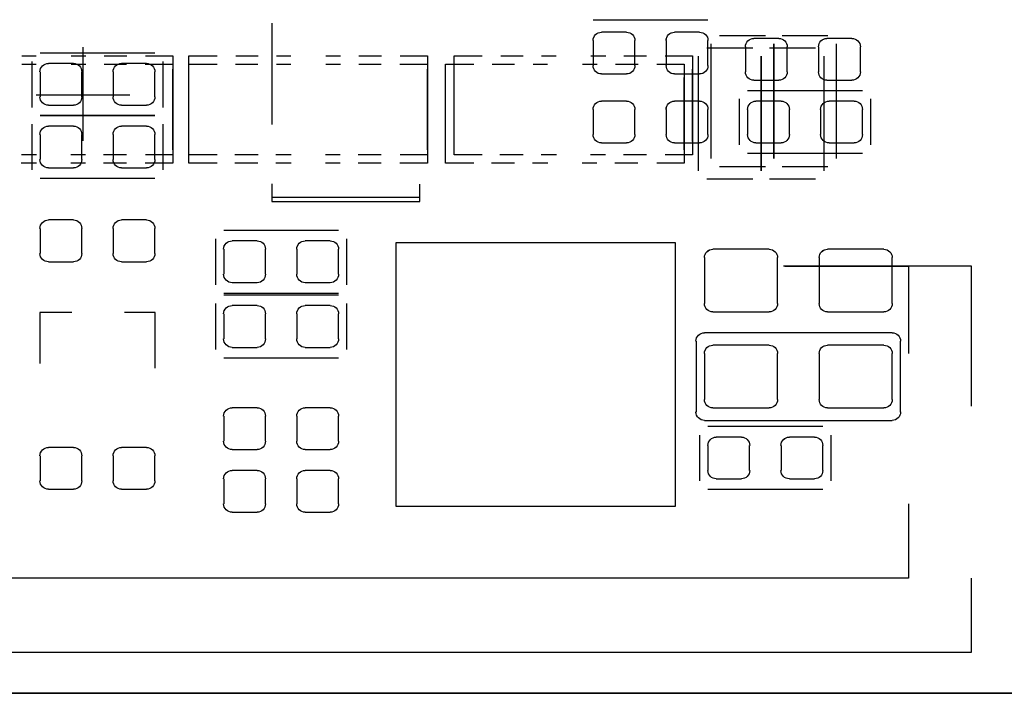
# Model space of a CAD drawing. Header units: inches. Extents: x -2.12 to 5.58, y -1.38 to 1.5.
# Tile 6 of 32: x -0.97 to -0.5, y -1.38 to -1.06. Entities that reach past the tile are written whole.
import ezdxf

# ---------------------------------------------------------------- set-up
doc = ezdxf.new("R2010")
doc.units = ezdxf.units.IN
doc.header["$MEASUREMENT"] = 0
for name, color, linetype in [('INTF_BLUE', 7, 'Continuous'), ('INTF_GREEN_1', 7, 'Continuous'), ('INTF_GREEN_2', 7, 'Continuous'), ('INTF_GREEN_3', 7, 'Continuous'), ('INTF_MAGENTA', 7, 'Continuous'), ('INTF_RED', 7, 'Continuous'), ('INTF_RED_2', 7, 'Continuous'), ('INTF_YELLOW_1', 7, 'Continuous'), ('INTF_YELLOW_2', 7, 'Continuous'), ('INTF_YELLOW_3', 7, 'Continuous'), ('WHITE', 7, 'Continuous')]:
    doc.layers.add(name, color=color, linetype=linetype)

# ---------------------------------------------------------------- blocks, each defined once
blk = doc.blocks.new('DDD71C7C7C9CF9294EF7B95702A5EAB48181DBE0$$$B8A4396250C5687B1D31E70758B30729E1AC4426')
at = {"layer": 'INTF_GREEN_2', "color": 3}
for p, q in [((-261.715, -124.15), (-176.714, -124.15)), ((-176.714, -124.15), (-261.715, -124.15))]:
    blk.add_line(p, q, dxfattribs=at)
at = {"layer": 'INTF_MAGENTA', "color": 6}
for p, q in [((-205.549, -115.951), (-206.946, -115.951)), ((-201.638, -116.051), (-201.638, -117.225)), ((-199.343, -117.427), (-199.343, -116.287)), ((-200.317, -117.018), (-200.317, -116.459)), ((-200.215, -116.357), (-198.819, -116.357)), ((-198.717, -116.459), (-198.717, -117.018)), ((-208.826, -116.815), (-207.429, -116.815)), ((-208.928, -117.475), (-208.928, -116.916)), ((-207.327, -116.916), (-207.327, -117.475)), ((-199.911, -116.87), (-198.77, -116.87)), ((-198.819, -117.119), (-200.215, -117.119)), ((-200.215, -117.119), (-198.819, -117.119)), ((-200.317, -117.78), (-200.317, -117.221)), ((-198.717, -117.221), (-198.717, -117.78)), ((-207.429, -117.577), (-208.826, -117.577)), ((-198.819, -117.881), (-200.215, -117.881)), ((-203.441, -118.163), (-203.441, -117.994)), ((-201.638, -117.991), (-201.638, -118.163)), ((-201.638, -118.163), (-203.441, -118.163)), ((-202.552, -119.177), (-202.552, -118.618)), ((-202.451, -118.516), (-201.054, -118.516)), ((-200.952, -118.618), (-200.952, -119.177)), ((-206.553, -121.871), (-206.553, -118.667)), ((-206.553, -118.667), (-203.149, -118.667)), ((-203.149, -118.667), (-203.149, -121.871)), ((-201.054, -119.278), (-202.451, -119.278)), ((-202.451, -119.304), (-201.054, -119.304)), ((-202.552, -119.964), (-202.552, -119.405)), ((-200.952, -119.405), (-200.952, -119.964)), ((-200.219, -119.513), (-199.847, -119.513)), ((-200.219, -120.192), (-200.219, -119.513)), ((-199.205, -119.513), (-198.815, -119.513)), ((-198.815, -119.513), (-198.815, -120.135)), ((-209.189, -119.761), (-206.903, -119.761)), ((-209.291, -120.726), (-209.291, -119.863)), ((-206.802, -119.863), (-206.802, -120.726)), ((-201.054, -120.066), (-202.451, -120.066)), ((-206.903, -120.828), (-209.189, -120.828)), ((-208.445, -121.564), (-208.445, -121.006)), ((-208.344, -120.904), (-206.946, -120.904)), ((-206.845, -121.006), (-206.845, -121.564)), ((-206.946, -121.666), (-208.344, -121.666)), ((-203.149, -121.871), (-206.553, -121.871))]:
    blk.add_line(p, q, dxfattribs=at)
for centre, start, end in [((-209.189, -119.863), 90, 180), ((-206.903, -119.863), 360, 90), ((-209.189, -120.726), 180, 270), ((-206.903, -120.726), 270, 0)]:
    blk.add_arc(centre, 0.102, start, end, dxfattribs=at)
at = {"layer": 'WHITE', "color": 7}
for p, q in [((-206.845, -116.103), (-206.54, -116.103)), ((-205.956, -116.103), (-205.651, -116.103)), ((-208.699, -116.18), (-208.394, -116.18)), ((-207.81, -116.18), (-207.505, -116.18)), ((-206.946, -116.51), (-206.946, -116.205)), ((-206.439, -116.205), (-206.439, -116.51)), ((-206.058, -116.51), (-206.058, -116.205)), ((-205.549, -116.205), (-205.549, -116.51)), ((-208.801, -116.586), (-208.801, -116.281)), ((-208.293, -116.281), (-208.293, -116.586)), ((-207.912, -116.586), (-207.912, -116.281)), ((-207.404, -116.281), (-207.404, -116.586)), ((-200.114, -116.484), (-199.809, -116.484)), ((-199.225, -116.484), (-198.92, -116.484)), ((-208.394, -116.688), (-208.699, -116.688)), ((-207.505, -116.688), (-207.81, -116.688)), ((-206.54, -116.611), (-206.845, -116.611)), ((-205.651, -116.611), (-205.956, -116.611)), ((-200.215, -116.891), (-200.215, -116.586)), ((-199.708, -116.586), (-199.708, -116.891)), ((-199.327, -116.891), (-199.327, -116.586)), ((-198.819, -116.586), (-198.819, -116.891)), ((-208.725, -116.942), (-208.42, -116.942)), ((-207.836, -116.942), (-207.531, -116.942)), ((-206.845, -116.942), (-206.54, -116.942)), ((-205.956, -116.942), (-205.651, -116.942)), ((-208.826, -117.348), (-208.826, -117.043)), ((-208.318, -117.043), (-208.318, -117.348)), ((-207.937, -117.348), (-207.937, -117.043)), ((-207.429, -117.043), (-207.429, -117.348)), ((-206.946, -117.348), (-206.946, -117.043)), ((-206.439, -117.043), (-206.439, -117.348)), ((-206.058, -117.348), (-206.058, -117.043)), ((-205.549, -117.043), (-205.549, -117.348)), ((-199.809, -116.992), (-200.114, -116.992)), ((-198.92, -116.992), (-199.225, -116.992)), ((-200.114, -117.246), (-199.809, -117.246)), ((-199.225, -117.246), (-198.92, -117.246)), ((-200.215, -117.653), (-200.215, -117.348)), ((-199.708, -117.348), (-199.708, -117.653)), ((-199.327, -117.653), (-199.327, -117.348)), ((-198.819, -117.348), (-198.819, -117.653)), ((-208.42, -117.45), (-208.725, -117.45)), ((-207.531, -117.45), (-207.836, -117.45)), ((-206.54, -117.45), (-206.845, -117.45)), ((-205.651, -117.45), (-205.956, -117.45)), ((-199.809, -117.754), (-200.114, -117.754)), ((-198.92, -117.754), (-199.225, -117.754)), ((-200.215, -118.796), (-200.215, -118.491)), ((-200.114, -118.389), (-199.809, -118.389)), ((-199.708, -118.491), (-199.708, -118.796)), ((-199.327, -118.796), (-199.327, -118.491)), ((-199.225, -118.389), (-198.92, -118.389)), ((-198.819, -118.491), (-198.819, -118.796)), ((-202.349, -118.643), (-202.044, -118.643)), ((-201.46, -118.643), (-201.155, -118.643)), ((-209.189, -119.405), (-209.189, -118.847)), ((-209.088, -118.745), (-208.402, -118.745)), ((-208.3, -118.847), (-208.3, -119.405)), ((-207.792, -119.405), (-207.792, -118.847)), ((-207.691, -118.745), (-207.005, -118.745)), ((-206.903, -118.847), (-206.903, -119.405)), ((-202.451, -119.05), (-202.451, -118.745)), ((-201.943, -118.745), (-201.943, -119.05)), ((-201.562, -119.05), (-201.562, -118.745)), ((-201.054, -118.745), (-201.054, -119.05)), ((-199.809, -118.897), (-200.114, -118.897)), ((-198.92, -118.897), (-199.225, -118.897)), ((-202.044, -119.151), (-202.349, -119.151)), ((-201.155, -119.151), (-201.46, -119.151)), ((-202.349, -119.431), (-202.044, -119.431)), ((-201.46, -119.431), (-201.155, -119.431)), ((-208.402, -119.507), (-209.088, -119.507)), ((-207.005, -119.507), (-207.691, -119.507)), ((-202.451, -119.837), (-202.451, -119.532)), ((-201.943, -119.532), (-201.943, -119.837)), ((-201.562, -119.837), (-201.562, -119.532)), ((-201.054, -119.532), (-201.054, -119.837)), ((-209.088, -119.913), (-208.402, -119.913)), ((-207.691, -119.913), (-207.005, -119.913)), ((-209.189, -120.574), (-209.189, -120.015)), ((-208.3, -120.015), (-208.3, -120.574)), ((-207.792, -120.574), (-207.792, -120.015)), ((-206.903, -120.015), (-206.903, -120.574)), ((-202.044, -119.939), (-202.349, -119.939)), ((-201.155, -119.939), (-201.46, -119.939)), ((-208.402, -120.675), (-209.088, -120.675)), ((-207.005, -120.675), (-207.691, -120.675)), ((-202.451, -121.082), (-202.451, -120.777)), ((-202.349, -120.675), (-202.044, -120.675)), ((-201.943, -120.777), (-201.943, -121.082)), ((-201.562, -121.082), (-201.562, -120.777)), ((-201.46, -120.675), (-201.155, -120.675)), ((-201.054, -120.777), (-201.054, -121.082)), ((-208.344, -121.437), (-208.344, -121.133)), ((-208.242, -121.031), (-207.937, -121.031)), ((-207.836, -121.133), (-207.836, -121.437)), ((-207.454, -121.437), (-207.454, -121.133)), ((-207.353, -121.031), (-207.048, -121.031)), ((-206.946, -121.133), (-206.946, -121.437)), ((-202.044, -121.183), (-202.349, -121.183)), ((-201.155, -121.183), (-201.46, -121.183)), ((-200.114, -121.158), (-199.809, -121.158)), ((-199.225, -121.158), (-198.92, -121.158)), ((-200.215, -121.564), (-200.215, -121.26)), ((-199.708, -121.26), (-199.708, -121.564)), ((-199.327, -121.564), (-199.327, -121.26)), ((-198.819, -121.26), (-198.819, -121.564)), ((-202.349, -121.437), (-202.044, -121.437)), ((-201.46, -121.437), (-201.155, -121.437)), ((-207.937, -121.539), (-208.242, -121.539)), ((-207.048, -121.539), (-207.353, -121.539)), ((-202.451, -121.844), (-202.451, -121.539)), ((-201.943, -121.539), (-201.943, -121.844)), ((-201.562, -121.844), (-201.562, -121.539)), ((-201.054, -121.539), (-201.054, -121.844)), ((-199.809, -121.666), (-200.114, -121.666)), ((-198.92, -121.666), (-199.225, -121.666)), ((-202.044, -121.945), (-202.349, -121.945)), ((-201.155, -121.945), (-201.46, -121.945))]:
    blk.add_line(p, q, dxfattribs=at)
for centre, start, end in [((-206.845, -116.205), 90, 180), ((-206.54, -116.205), 360, 90), ((-205.956, -116.205), 90, 180), ((-205.651, -116.205), 360, 90), ((-208.699, -116.281), 90, 180), ((-208.394, -116.281), 360, 90), ((-207.81, -116.281), 90, 180), ((-207.505, -116.281), 360, 90), ((-206.845, -116.51), 180, 270), ((-206.54, -116.51), 270, 0), ((-205.956, -116.51), 180, 270), ((-205.651, -116.51), 270, 0), ((-200.114, -116.586), 90, 180), ((-199.809, -116.586), 360, 90), ((-199.225, -116.586), 90, 180), ((-198.92, -116.586), 360, 90), ((-208.699, -116.586), 180, 270), ((-208.394, -116.586), 270, 0), ((-207.81, -116.586), 180, 270), ((-207.505, -116.586), 270, 0), ((-208.725, -117.043), 90, 180), ((-208.42, -117.043), 360, 90), ((-207.836, -117.043), 90, 180), ((-207.531, -117.043), 360, 90), ((-206.845, -117.043), 90, 180), ((-206.54, -117.043), 360, 90), ((-205.956, -117.043), 90, 180), ((-205.651, -117.043), 360, 90), ((-200.114, -116.891), 180, 270), ((-199.809, -116.891), 270, 0), ((-199.225, -116.891), 180, 270), ((-198.92, -116.891), 270, 0), ((-200.114, -117.348), 90, 180), ((-199.809, -117.348), 360, 90), ((-199.225, -117.348), 90, 180), ((-198.92, -117.348), 360, 90), ((-208.725, -117.348), 180, 270), ((-208.42, -117.348), 270, 0), ((-207.836, -117.348), 180, 270), ((-207.531, -117.348), 270, 0), ((-206.845, -117.348), 180, 270), ((-206.54, -117.348), 270, 0), ((-205.956, -117.348), 180, 270), ((-205.651, -117.348), 270, 0), ((-200.114, -117.653), 180, 270), ((-199.809, -117.653), 270, 0), ((-199.225, -117.653), 180, 270), ((-198.92, -117.653), 270, 0), ((-200.114, -118.491), 90, 180), ((-199.809, -118.491), 360, 90), ((-199.225, -118.491), 90, 180), ((-198.92, -118.491), 360, 90), ((-202.349, -118.745), 90, 180), ((-202.044, -118.745), 360, 90), ((-201.46, -118.745), 90, 180), ((-201.155, -118.745), 360, 90), ((-209.088, -118.847), 90, 180), ((-208.402, -118.847), 360, 90), ((-207.691, -118.847), 90, 180), ((-207.005, -118.847), 360, 90), ((-200.114, -118.796), 180, 270), ((-199.809, -118.796), 270, 0), ((-199.225, -118.796), 180, 270), ((-198.92, -118.796), 270, 0), ((-202.349, -119.05), 180, 270), ((-202.044, -119.05), 270, 0), ((-201.46, -119.05), 180, 270), ((-201.155, -119.05), 270, 0), ((-209.088, -119.405), 180, 270), ((-208.402, -119.405), 270, 0), ((-207.691, -119.405), 180, 270), ((-207.005, -119.405), 270, 0), ((-202.349, -119.532), 90, 180), ((-202.044, -119.532), 360, 90), ((-201.46, -119.532), 90, 180), ((-201.155, -119.532), 360, 90), ((-209.088, -120.015), 90, 180), ((-208.402, -120.015), 360, 90), ((-207.691, -120.015), 90, 180), ((-207.005, -120.015), 360, 90), ((-202.349, -119.837), 180, 270), ((-202.044, -119.837), 270, 0), ((-201.46, -119.837), 180, 270), ((-201.155, -119.837), 270, 0), ((-209.088, -120.574), 180, 270), ((-208.402, -120.574), 270, 0), ((-207.691, -120.574), 180, 270), ((-207.005, -120.574), 270, 0), ((-202.349, -120.777), 90, 180), ((-202.044, -120.777), 360, 90), ((-201.46, -120.777), 90, 180), ((-201.155, -120.777), 360, 90), ((-208.242, -121.133), 90, 180), ((-207.937, -121.133), 360, 90), ((-207.353, -121.133), 90, 180), ((-207.048, -121.133), 360, 90), ((-202.349, -121.082), 180, 270), ((-202.044, -121.082), 270, 0), ((-201.46, -121.082), 180, 270), ((-201.155, -121.082), 270, 0), ((-200.114, -121.26), 90, 180), ((-199.809, -121.26), 360, 90), ((-199.225, -121.26), 90, 180), ((-198.92, -121.26), 360, 90), ((-208.242, -121.437), 180, 270), ((-207.937, -121.437), 270, 0), ((-207.353, -121.437), 180, 270), ((-207.048, -121.437), 270, 0), ((-202.349, -121.539), 90, 180), ((-202.044, -121.539), 360, 90), ((-201.46, -121.539), 90, 180), ((-201.155, -121.539), 360, 90), ((-200.114, -121.564), 180, 270), ((-199.809, -121.564), 270, 0), ((-199.225, -121.564), 180, 270), ((-198.92, -121.564), 270, 0), ((-202.349, -121.844), 180, 270), ((-202.044, -121.844), 270, 0), ((-201.46, -121.844), 180, 270), ((-201.155, -121.844), 270, 0)]:
    blk.add_arc(centre, 0.102, start, end, dxfattribs=at)
blk = doc.blocks.new('S70CR100-TOP')
at = {"color": 0}
blk.add_blockref('DDD71C7C7C9CF9294EF7B95702A5EAB48181DBE0$$$B8A4396250C5687B1D31E70758B30729E1AC4426', (0, 0), dxfattribs=at)
blk = doc.blocks.new('3873F21D59116B9BB77B534D235B23D2048C078A$$$B8A4396250C5687B1D31E70758B30729E1AC4426')
at = {"layer": 'INTF_BLUE', "color": 5}
for p, q in [((-207.6958, -116.2939), (-208.2546, -116.2939)), ((-206.9338, -116.2939), (-207.4926, -116.2939)), ((-208.3562, -116.3955), (-208.3562, -117.7925)), ((-207.5942, -117.7925), (-207.5942, -116.3955)), ((-207.5942, -116.3955), (-207.5942, -117.7925)), ((-206.8322, -117.7925), (-206.8322, -116.3955)), ((-206.6582, -116.4924), (-206.6582, -117.6956)), ((-206.3234, -116.4924), (-206.6582, -116.4924)), ((-205.8221, -116.4924), (-206.0965, -116.4924)), ((-205.4211, -116.4924), (-205.6005, -116.4924)), ((-204.8195, -116.4924), (-204.9963, -116.4924)), ((-204.3235, -116.4924), (-204.5952, -116.4924)), ((-203.755, -116.4924), (-204.0992, -116.4924)), ((-203.755, -117.6956), (-203.755, -116.4924)), ((-203.1992, -116.4924), (-203.534, -116.4924)), ((-203.534, -116.4924), (-203.534, -117.6956)), ((-202.6979, -116.4924), (-202.9723, -116.4924)), ((-202.2969, -116.4924), (-202.4763, -116.4924)), ((-201.6953, -116.4924), (-201.8721, -116.4924)), ((-201.1993, -116.4924), (-201.471, -116.4924)), ((-200.6308, -116.4924), (-200.975, -116.4924)), ((-200.6308, -117.6956), (-200.6308, -116.4924)), ((-200.1004, -116.4924), (-200.4352, -116.4924)), ((-200.4352, -116.4924), (-200.4352, -117.6956)), ((-199.5991, -116.4924), (-199.8735, -116.4924)), ((-199.1981, -116.4924), (-199.3775, -116.4924)), ((-198.5965, -116.4924), (-198.7733, -116.4924)), ((-206.6582, -117.534), (-206.6582, -116.6539)), ((-203.534, -117.534), (-203.534, -116.6539)), ((-200.4352, -117.534), (-200.4352, -116.6539)), ((-206.6582, -117.6956), (-206.3234, -117.6956)), ((-206.0952, -117.6956), (-205.8155, -117.6956)), ((-205.5965, -117.6956), (-205.4171, -117.6956)), ((-205.0003, -117.6956), (-204.8142, -117.6956)), ((-204.5952, -117.6956), (-204.313, -117.6956)), ((-204.0992, -117.6956), (-203.755, -117.6956)), ((-203.534, -117.6956), (-203.1992, -117.6956)), ((-202.971, -117.6956), (-202.6913, -117.6956)), ((-202.4723, -117.6956), (-202.2929, -117.6956)), ((-201.8761, -117.6956), (-201.69, -117.6956)), ((-201.471, -117.6956), (-201.1888, -117.6956)), ((-200.975, -117.6956), (-200.6308, -117.6956)), ((-200.4352, -117.6956), (-200.1004, -117.6956)), ((-199.8722, -117.6956), (-199.5925, -117.6956)), ((-199.3735, -117.6956), (-199.1941, -117.6956)), ((-198.7773, -117.6956), (-198.5912, -117.6956)), ((-208.2546, -117.8941), (-207.6958, -117.8941)), ((-207.4926, -117.8941), (-206.9338, -117.8941)), ((-210.1552, -120.6552), (-210.1552, -118.949)), ((-210.1552, -118.949), (-207.8687, -118.949)), ((-210.1552, -123.649), (-210.1552, -122.749)), ((-190.5552, -123.649), (-210.1552, -123.649))]:
    blk.add_line(p, q, dxfattribs=at)
at = {"layer": 'INTF_YELLOW_3', "color": 2}
for p, q in [((-261.715, -124.15), (-176.714, -124.15)), ((-176.714, -124.15), (-261.715, -124.15))]:
    blk.add_line(p, q, dxfattribs=at)
blk = doc.blocks.new('S70CR100-BOT')
at = {"color": 0}
blk.add_blockref('3873F21D59116B9BB77B534D235B23D2048C078A$$$B8A4396250C5687B1D31E70758B30729E1AC4426', (0, 0), dxfattribs=at)
blk = doc.blocks.new('31673240982F5778DC3FB12357F58391CCFCB263$$$B8A4396250C5687B1D31E70758B30729E1AC4426')
at = {"layer": 'INTF_GREEN_1', "color": 3}
for p, q in [((-207.8482, -116.1415), (-208.407, -116.1415)), ((-207.0862, -116.1415), (-207.645, -116.1415)), ((-208.5086, -116.2431), (-208.5086, -117.6401)), ((-207.7466, -117.6401), (-207.7466, -116.2431)), ((-207.7466, -116.2431), (-207.7466, -117.6401)), ((-206.9846, -117.6401), (-206.9846, -116.2431)), ((-206.425, -116.3908), (-206.7598, -116.3908)), ((-206.7598, -116.3908), (-206.7598, -117.594)), ((-205.9237, -116.3908), (-206.1981, -116.3908)), ((-205.5227, -116.3908), (-205.7021, -116.3908)), ((-204.9211, -116.3908), (-205.0979, -116.3908)), ((-204.4251, -116.3908), (-204.6968, -116.3908)), ((-203.8566, -116.3908), (-204.2008, -116.3908)), ((-203.8566, -117.594), (-203.8566, -116.3908)), ((-203.534, -116.3908), (-203.534, -117.594)), ((-203.1992, -116.3908), (-203.534, -116.3908)), ((-202.6979, -116.3908), (-202.9723, -116.3908)), ((-202.2969, -116.3908), (-202.4763, -116.3908)), ((-201.6953, -116.3908), (-201.8721, -116.3908)), ((-201.1993, -116.3908), (-201.471, -116.3908)), ((-200.6308, -116.3908), (-200.975, -116.3908)), ((-200.6308, -117.594), (-200.6308, -116.3908)), ((-200.4352, -116.3908), (-200.4352, -117.594)), ((-200.1004, -116.3908), (-200.4352, -116.3908)), ((-199.5991, -116.3908), (-199.8735, -116.3908)), ((-199.1981, -116.3908), (-199.3775, -116.3908)), ((-198.5965, -116.3908), (-198.7733, -116.3908)), ((-206.7598, -117.4324), (-206.7598, -116.5523)), ((-203.534, -117.4324), (-203.534, -116.5523)), ((-200.4352, -117.4324), (-200.4352, -116.5523)), ((-206.7598, -117.594), (-206.425, -117.594)), ((-206.1968, -117.594), (-205.9171, -117.594)), ((-205.6981, -117.594), (-205.5187, -117.594)), ((-205.1019, -117.594), (-204.9158, -117.594)), ((-204.6968, -117.594), (-204.4146, -117.594)), ((-204.2008, -117.594), (-203.8566, -117.594)), ((-203.534, -117.594), (-203.1992, -117.594)), ((-202.971, -117.594), (-202.6913, -117.594)), ((-202.4723, -117.594), (-202.2929, -117.594)), ((-201.8761, -117.594), (-201.69, -117.594)), ((-201.471, -117.594), (-201.1888, -117.594)), ((-200.975, -117.594), (-200.6308, -117.594)), ((-200.4352, -117.594), (-200.1004, -117.594)), ((-199.8722, -117.594), (-199.5925, -117.594)), ((-199.3735, -117.594), (-199.1941, -117.594)), ((-198.7773, -117.594), (-198.5912, -117.594)), ((-208.407, -117.7417), (-207.8482, -117.7417)), ((-207.645, -117.7417), (-207.0862, -117.7417))]:
    blk.add_line(p, q, dxfattribs=at)
at = {"layer": 'INTF_RED_2', "color": 1}
blk.add_line((-176.714, -124.15), (-261.715, -124.15), dxfattribs=at)
at = {"layer": 'INTF_YELLOW_2', "color": 2}
for p, q in [((-207.8482, -116.1415), (-208.407, -116.1415)), ((-207.0862, -116.1415), (-207.645, -116.1415)), ((-208.5086, -116.2431), (-208.5086, -117.6401)), ((-207.7466, -117.6401), (-207.7466, -116.2431)), ((-207.7466, -116.2431), (-207.7466, -117.6401)), ((-206.9846, -117.6401), (-206.9846, -116.2431)), ((-206.7598, -116.3908), (-206.7598, -117.594)), ((-206.425, -116.3908), (-206.7598, -116.3908)), ((-205.9237, -116.3908), (-206.1981, -116.3908)), ((-205.5227, -116.3908), (-205.7021, -116.3908)), ((-204.9211, -116.3908), (-205.0979, -116.3908)), ((-204.4251, -116.3908), (-204.6968, -116.3908)), ((-203.8566, -116.3908), (-204.2008, -116.3908)), ((-203.8566, -117.594), (-203.8566, -116.3908)), ((-203.1992, -116.3908), (-203.534, -116.3908)), ((-203.534, -116.3908), (-203.534, -117.594)), ((-202.6979, -116.3908), (-202.9723, -116.3908)), ((-202.2969, -116.3908), (-202.4763, -116.3908)), ((-201.6953, -116.3908), (-201.8721, -116.3908)), ((-201.1993, -116.3908), (-201.471, -116.3908)), ((-200.6308, -116.3908), (-200.975, -116.3908)), ((-200.6308, -117.594), (-200.6308, -116.3908)), ((-200.1004, -116.3908), (-200.4352, -116.3908)), ((-200.4352, -116.3908), (-200.4352, -117.594)), ((-199.5991, -116.3908), (-199.8735, -116.3908)), ((-199.1981, -116.3908), (-199.3775, -116.3908)), ((-198.5965, -116.3908), (-198.7733, -116.3908)), ((-206.7598, -117.4324), (-206.7598, -116.5523)), ((-203.534, -117.4324), (-203.534, -116.5523)), ((-200.4352, -117.4324), (-200.4352, -116.5523)), ((-206.7598, -117.594), (-206.425, -117.594)), ((-206.1968, -117.594), (-205.9171, -117.594)), ((-205.6981, -117.594), (-205.5187, -117.594)), ((-205.1019, -117.594), (-204.9158, -117.594)), ((-204.6968, -117.594), (-204.4146, -117.594)), ((-204.2008, -117.594), (-203.8566, -117.594)), ((-203.534, -117.594), (-203.1992, -117.594)), ((-202.971, -117.594), (-202.6913, -117.594)), ((-202.4723, -117.594), (-202.2929, -117.594)), ((-201.8761, -117.594), (-201.69, -117.594)), ((-201.471, -117.594), (-201.1888, -117.594)), ((-200.975, -117.594), (-200.6308, -117.594)), ((-200.4352, -117.594), (-200.1004, -117.594)), ((-199.8722, -117.594), (-199.5925, -117.594)), ((-199.3735, -117.594), (-199.1941, -117.594)), ((-198.7773, -117.594), (-198.5912, -117.594)), ((-208.407, -117.7417), (-207.8482, -117.7417)), ((-207.645, -117.7417), (-207.0862, -117.7417)), ((-207.8812, -118.949), (-209.3852, -118.949)), ((-209.3852, -118.949), (-209.3852, -120.015)), ((-209.3852, -121.844), (-209.3852, -122.749)), ((-209.3852, -122.749), (-191.3252, -122.749))]:
    blk.add_line(p, q, dxfattribs=at)
blk = doc.blocks.new('S70CR110-BOT')
at = {"color": 0}
blk.add_blockref('31673240982F5778DC3FB12357F58391CCFCB263$$$B8A4396250C5687B1D31E70758B30729E1AC4426', (0, 0), dxfattribs=at)
blk = doc.blocks.new('FE1B2A364973CD4E62792E9A41617DEF1B491828$$$B8A4396250C5687B1D31E70758B30729E1AC4426')
at = {"layer": 'INTF_GREEN_3', "color": 3}
for p, q in [((-206.845, -116.103), (-206.54, -116.103)), ((-205.956, -116.103), (-205.651, -116.103)), ((-208.699, -116.18), (-208.394, -116.18)), ((-207.81, -116.18), (-207.505, -116.18)), ((-206.946, -116.51), (-206.946, -116.205)), ((-206.439, -116.205), (-206.439, -116.51)), ((-206.058, -116.51), (-206.058, -116.205)), ((-205.549, -116.205), (-205.549, -116.51)), ((-208.801, -116.586), (-208.801, -116.281)), ((-208.293, -116.281), (-208.293, -116.586)), ((-207.912, -116.586), (-207.912, -116.281)), ((-207.404, -116.281), (-207.404, -116.586)), ((-200.114, -116.484), (-199.809, -116.484)), ((-199.225, -116.484), (-198.92, -116.484)), ((-208.394, -116.688), (-208.699, -116.688)), ((-207.505, -116.688), (-207.81, -116.688)), ((-206.54, -116.611), (-206.845, -116.611)), ((-205.651, -116.611), (-205.956, -116.611)), ((-200.215, -116.891), (-200.215, -116.586)), ((-199.708, -116.586), (-199.708, -116.891)), ((-199.327, -116.891), (-199.327, -116.586)), ((-198.819, -116.586), (-198.819, -116.891)), ((-208.725, -116.942), (-208.42, -116.942)), ((-207.836, -116.942), (-207.531, -116.942)), ((-206.845, -116.942), (-206.54, -116.942)), ((-205.956, -116.942), (-205.651, -116.942)), ((-208.826, -117.348), (-208.826, -117.043)), ((-208.318, -117.043), (-208.318, -117.348)), ((-207.937, -117.348), (-207.937, -117.043)), ((-207.429, -117.043), (-207.429, -117.348)), ((-206.946, -117.348), (-206.946, -117.043)), ((-206.439, -117.043), (-206.439, -117.348)), ((-206.058, -117.348), (-206.058, -117.043)), ((-205.549, -117.043), (-205.549, -117.348)), ((-199.809, -116.992), (-200.114, -116.992)), ((-198.92, -116.992), (-199.225, -116.992)), ((-200.114, -117.246), (-199.809, -117.246)), ((-199.225, -117.246), (-198.92, -117.246)), ((-200.215, -117.653), (-200.215, -117.348)), ((-199.708, -117.348), (-199.708, -117.653)), ((-199.327, -117.653), (-199.327, -117.348)), ((-198.819, -117.348), (-198.819, -117.653)), ((-208.42, -117.45), (-208.725, -117.45)), ((-207.531, -117.45), (-207.836, -117.45)), ((-206.54, -117.45), (-206.845, -117.45)), ((-205.651, -117.45), (-205.956, -117.45)), ((-199.809, -117.754), (-200.114, -117.754)), ((-198.92, -117.754), (-199.225, -117.754)), ((-200.215, -118.796), (-200.215, -118.491)), ((-200.114, -118.389), (-199.809, -118.389)), ((-199.708, -118.491), (-199.708, -118.796)), ((-199.327, -118.796), (-199.327, -118.491)), ((-199.225, -118.389), (-198.92, -118.389)), ((-198.819, -118.491), (-198.819, -118.796)), ((-202.349, -118.643), (-202.044, -118.643)), ((-201.46, -118.643), (-201.155, -118.643)), ((-209.189, -119.405), (-209.189, -118.847)), ((-209.088, -118.745), (-208.402, -118.745)), ((-208.3, -118.847), (-208.3, -119.405)), ((-207.792, -119.405), (-207.792, -118.847)), ((-207.691, -118.745), (-207.005, -118.745)), ((-206.903, -118.847), (-206.903, -119.405)), ((-202.451, -119.05), (-202.451, -118.745)), ((-201.943, -118.745), (-201.943, -119.05)), ((-201.562, -119.05), (-201.562, -118.745)), ((-201.054, -118.745), (-201.054, -119.05)), ((-199.809, -118.897), (-200.114, -118.897)), ((-198.92, -118.897), (-199.225, -118.897)), ((-202.044, -119.151), (-202.349, -119.151)), ((-201.155, -119.151), (-201.46, -119.151)), ((-202.349, -119.431), (-202.044, -119.431)), ((-201.46, -119.431), (-201.155, -119.431)), ((-208.402, -119.507), (-209.088, -119.507)), ((-207.005, -119.507), (-207.691, -119.507)), ((-202.451, -119.837), (-202.451, -119.532)), ((-201.943, -119.532), (-201.943, -119.837)), ((-201.562, -119.837), (-201.562, -119.532)), ((-201.054, -119.532), (-201.054, -119.837)), ((-209.088, -119.913), (-208.402, -119.913)), ((-207.691, -119.913), (-207.005, -119.913)), ((-209.189, -120.574), (-209.189, -120.015)), ((-208.3, -120.015), (-208.3, -120.574)), ((-207.792, -120.574), (-207.792, -120.015)), ((-206.903, -120.015), (-206.903, -120.574)), ((-202.044, -119.939), (-202.349, -119.939)), ((-201.155, -119.939), (-201.46, -119.939)), ((-208.402, -120.675), (-209.088, -120.675)), ((-207.005, -120.675), (-207.691, -120.675)), ((-202.451, -121.082), (-202.451, -120.777)), ((-202.349, -120.675), (-202.044, -120.675)), ((-201.943, -120.777), (-201.943, -121.082)), ((-201.562, -121.082), (-201.562, -120.777)), ((-201.46, -120.675), (-201.155, -120.675)), ((-201.054, -120.777), (-201.054, -121.082)), ((-208.344, -121.437), (-208.344, -121.133)), ((-208.242, -121.031), (-207.937, -121.031)), ((-207.836, -121.133), (-207.836, -121.437)), ((-207.454, -121.437), (-207.454, -121.133)), ((-207.353, -121.031), (-207.048, -121.031)), ((-206.946, -121.133), (-206.946, -121.437)), ((-202.044, -121.183), (-202.349, -121.183)), ((-201.155, -121.183), (-201.46, -121.183)), ((-200.114, -121.158), (-199.809, -121.158)), ((-199.225, -121.158), (-198.92, -121.158)), ((-200.215, -121.564), (-200.215, -121.26)), ((-199.708, -121.26), (-199.708, -121.564)), ((-199.327, -121.564), (-199.327, -121.26)), ((-198.819, -121.26), (-198.819, -121.564)), ((-202.349, -121.437), (-202.044, -121.437)), ((-201.46, -121.437), (-201.155, -121.437)), ((-207.937, -121.539), (-208.242, -121.539)), ((-207.048, -121.539), (-207.353, -121.539)), ((-202.451, -121.844), (-202.451, -121.539)), ((-201.943, -121.539), (-201.943, -121.844)), ((-201.562, -121.844), (-201.562, -121.539)), ((-201.054, -121.539), (-201.054, -121.844)), ((-199.809, -121.666), (-200.114, -121.666)), ((-198.92, -121.666), (-199.225, -121.666)), ((-202.044, -121.945), (-202.349, -121.945)), ((-201.155, -121.945), (-201.46, -121.945))]:
    blk.add_line(p, q, dxfattribs=at)
for centre, start, end in [((-206.845, -116.205), 90, 180), ((-206.54, -116.205), 360, 90), ((-205.956, -116.205), 90, 180), ((-205.651, -116.205), 360, 90), ((-208.699, -116.281), 90, 180), ((-208.394, -116.281), 360, 90), ((-207.81, -116.281), 90, 180), ((-207.505, -116.281), 360, 90), ((-206.845, -116.51), 180, 270), ((-206.54, -116.51), 270, 0), ((-205.956, -116.51), 180, 270), ((-205.651, -116.51), 270, 0), ((-200.114, -116.586), 90, 180), ((-199.809, -116.586), 360, 90), ((-199.225, -116.586), 90, 180), ((-198.92, -116.586), 360, 90), ((-208.699, -116.586), 180, 270), ((-208.394, -116.586), 270, 0), ((-207.81, -116.586), 180, 270), ((-207.505, -116.586), 270, 0), ((-208.725, -117.043), 90, 180), ((-208.42, -117.043), 360, 90), ((-207.836, -117.043), 90, 180), ((-207.531, -117.043), 360, 90), ((-206.845, -117.043), 90, 180), ((-206.54, -117.043), 360, 90), ((-205.956, -117.043), 90, 180), ((-205.651, -117.043), 360, 90), ((-200.114, -116.891), 180, 270), ((-199.809, -116.891), 270, 0), ((-199.225, -116.891), 180, 270), ((-198.92, -116.891), 270, 0), ((-200.114, -117.348), 90, 180), ((-199.809, -117.348), 360, 90), ((-199.225, -117.348), 90, 180), ((-198.92, -117.348), 360, 90), ((-208.725, -117.348), 180, 270), ((-208.42, -117.348), 270, 0), ((-207.836, -117.348), 180, 270), ((-207.531, -117.348), 270, 0), ((-206.845, -117.348), 180, 270), ((-206.54, -117.348), 270, 0), ((-205.956, -117.348), 180, 270), ((-205.651, -117.348), 270, 0), ((-200.114, -117.653), 180, 270), ((-199.809, -117.653), 270, 0), ((-199.225, -117.653), 180, 270), ((-198.92, -117.653), 270, 0), ((-200.114, -118.491), 90, 180), ((-199.809, -118.491), 360, 90), ((-199.225, -118.491), 90, 180), ((-198.92, -118.491), 360, 90), ((-202.349, -118.745), 90, 180), ((-202.044, -118.745), 360, 90), ((-201.46, -118.745), 90, 180), ((-201.155, -118.745), 360, 90), ((-209.088, -118.847), 90, 180), ((-208.402, -118.847), 360, 90), ((-207.691, -118.847), 90, 180), ((-207.005, -118.847), 360, 90), ((-200.114, -118.796), 180, 270), ((-199.809, -118.796), 270, 0), ((-199.225, -118.796), 180, 270), ((-198.92, -118.796), 270, 0), ((-202.349, -119.05), 180, 270), ((-202.044, -119.05), 270, 0), ((-201.46, -119.05), 180, 270), ((-201.155, -119.05), 270, 0), ((-209.088, -119.405), 180, 270), ((-208.402, -119.405), 270, 0), ((-207.691, -119.405), 180, 270), ((-207.005, -119.405), 270, 0), ((-202.349, -119.532), 90, 180), ((-202.044, -119.532), 360, 90), ((-201.46, -119.532), 90, 180), ((-201.155, -119.532), 360, 90), ((-209.088, -120.015), 90, 180), ((-208.402, -120.015), 360, 90), ((-207.691, -120.015), 90, 180), ((-207.005, -120.015), 360, 90), ((-202.349, -119.837), 180, 270), ((-202.044, -119.837), 270, 0), ((-201.46, -119.837), 180, 270), ((-201.155, -119.837), 270, 0), ((-209.088, -120.574), 180, 270), ((-208.402, -120.574), 270, 0), ((-207.691, -120.574), 180, 270), ((-207.005, -120.574), 270, 0), ((-202.349, -120.777), 90, 180), ((-202.044, -120.777), 360, 90), ((-201.46, -120.777), 90, 180), ((-201.155, -120.777), 360, 90), ((-208.242, -121.133), 90, 180), ((-207.937, -121.133), 360, 90), ((-207.353, -121.133), 90, 180), ((-207.048, -121.133), 360, 90), ((-202.349, -121.082), 180, 270), ((-202.044, -121.082), 270, 0), ((-201.46, -121.082), 180, 270), ((-201.155, -121.082), 270, 0), ((-200.114, -121.26), 90, 180), ((-199.809, -121.26), 360, 90), ((-199.225, -121.26), 90, 180), ((-198.92, -121.26), 360, 90), ((-208.242, -121.437), 180, 270), ((-207.937, -121.437), 270, 0), ((-207.353, -121.437), 180, 270), ((-207.048, -121.437), 270, 0), ((-202.349, -121.539), 90, 180), ((-202.044, -121.539), 360, 90), ((-201.46, -121.539), 90, 180), ((-201.155, -121.539), 360, 90), ((-200.114, -121.564), 180, 270), ((-199.809, -121.564), 270, 0), ((-199.225, -121.564), 180, 270), ((-198.92, -121.564), 270, 0), ((-202.349, -121.844), 180, 270), ((-202.044, -121.844), 270, 0), ((-201.46, -121.844), 180, 270), ((-201.155, -121.844), 270, 0)]:
    blk.add_arc(centre, 0.102, start, end, dxfattribs=at)
at = {"layer": 'INTF_RED', "color": 1}
blk.add_line((-176.714, -124.15), (-261.715, -124.15), dxfattribs=at)
at = {"layer": 'INTF_YELLOW_1', "color": 2}
for p, q in [((-205.549, -115.951), (-206.946, -115.951)), ((-201.638, -115.994), (-201.638, -117.168)), ((-200.317, -117.018), (-200.317, -116.459)), ((-200.215, -116.357), (-198.819, -116.357)), ((-198.717, -116.459), (-198.717, -117.018)), ((-208.826, -116.815), (-207.429, -116.815)), ((-208.928, -117.475), (-208.928, -116.916)), ((-207.327, -116.916), (-207.327, -117.475)), ((-198.819, -117.119), (-200.215, -117.119)), ((-200.215, -117.119), (-198.819, -117.119)), ((-200.317, -117.78), (-200.317, -117.221)), ((-198.717, -117.221), (-198.717, -117.78)), ((-207.429, -117.577), (-208.826, -117.577)), ((-198.819, -117.881), (-200.215, -117.881)), ((-203.441, -118.112), (-203.441, -117.951)), ((-201.638, -117.947), (-201.638, -118.112)), ((-201.638, -118.112), (-203.441, -118.112)), ((-202.552, -119.177), (-202.552, -118.618)), ((-202.451, -118.516), (-201.054, -118.516)), ((-200.952, -118.618), (-200.952, -119.177)), ((-206.553, -121.871), (-206.553, -118.667)), ((-206.553, -118.667), (-203.149, -118.667)), ((-203.149, -118.667), (-203.149, -121.871)), ((-201.054, -119.278), (-202.451, -119.278)), ((-202.451, -119.304), (-201.054, -119.304)), ((-202.552, -119.964), (-202.552, -119.405)), ((-200.952, -119.405), (-200.952, -119.964)), ((-200.219, -119.513), (-199.853, -119.513)), ((-200.219, -120.186), (-200.219, -119.513)), ((-199.191, -119.513), (-198.815, -119.513)), ((-198.815, -119.513), (-198.815, -120.127)), ((-209.189, -119.761), (-206.903, -119.761)), ((-209.291, -120.726), (-209.291, -119.863)), ((-206.802, -119.863), (-206.802, -120.726)), ((-201.054, -120.066), (-202.451, -120.066)), ((-206.903, -120.828), (-209.189, -120.828)), ((-208.445, -121.564), (-208.445, -121.006)), ((-208.344, -120.904), (-206.946, -120.904)), ((-206.845, -121.006), (-206.845, -121.564)), ((-206.946, -121.666), (-208.344, -121.666)), ((-203.149, -121.871), (-206.553, -121.871))]:
    blk.add_line(p, q, dxfattribs=at)
for centre, start, end in [((-209.189, -119.863), 90, 180), ((-206.903, -119.863), 360, 90), ((-209.189, -120.726), 180, 270), ((-206.903, -120.726), 270, 0)]:
    blk.add_arc(centre, 0.102, start, end, dxfattribs=at)
blk = doc.blocks.new('S70CR110-TOP')
at = {"color": 0}
blk.add_blockref('FE1B2A364973CD4E62792E9A41617DEF1B491828$$$B8A4396250C5687B1D31E70758B30729E1AC4426', (0, 0), dxfattribs=at)
blk = doc.blocks.new('S70CR100_STACK_ASSY_ASM')
at = {"color": 0, "extrusion": (0, 0, -1), "rotation": 1.14827544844e-05}
blk.add_blockref('S70CR100-TOP', (223.214, 89.15), dxfattribs=at)
at = {"color": 0, "extrusion": (0, 0, -1)}
for name, p in [('S70CR110-BOT', (223.214, 89.15, -1)), ('S70CR100-BOT', (223.215, 89.15, -1)), ('S70CR110-TOP', (223.214, 89.15))]:
    blk.add_blockref(name, p, dxfattribs=at)

msp = doc.modelspace()

# ---------------------------------------------------------------- block references
at = {"xscale": 0.0393700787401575, "yscale": 0.0393700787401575, "zscale": 0.0393700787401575}
msp.add_blockref('S70CR100_STACK_ASSY_ASM', (0, 0), dxfattribs=at)

doc.saveas('drawing.dxf')
